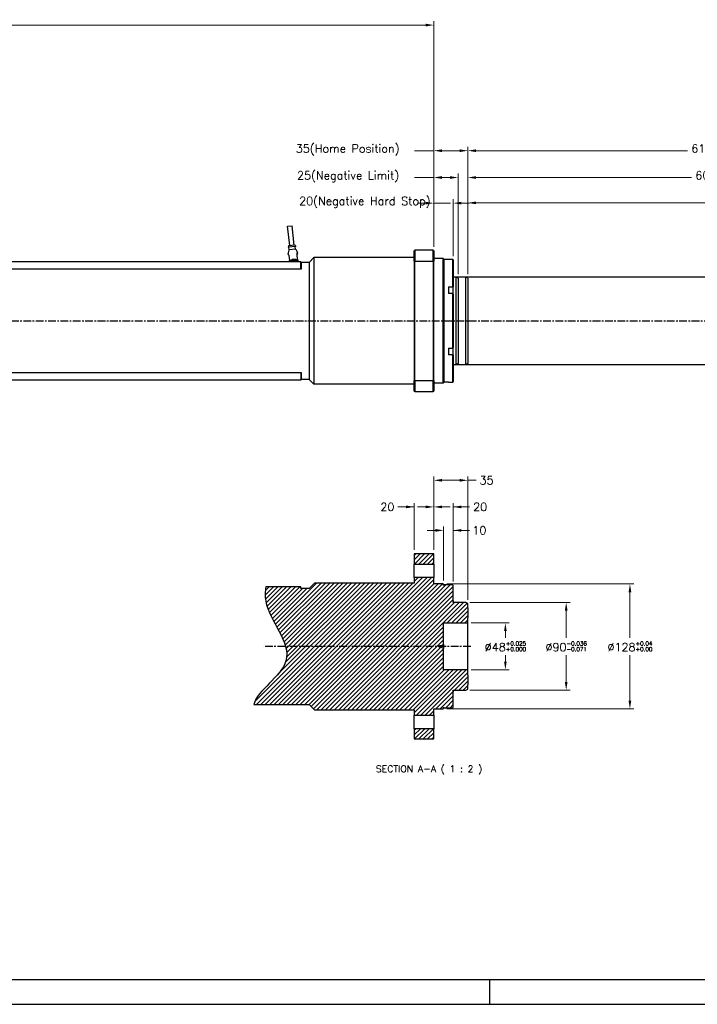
# Model space of a CAD drawing. Extents: x 0 to 2359, y -14 to 1663.
# Tile 5 of 40: x 695 to 1391, y 0 to 1010. Entities that reach past the tile are written whole.
import ezdxf

# ---------------------------------------------------------------- set-up
doc = ezdxf.new("R2010")
doc.units = 0
doc.header["$LTSCALE"] = 25.4
doc.linetypes.add('CENTER', pattern=[2, 1.25, -0.25, 0.25, -0.25])
doc.layers.get('0').update_dxf_attribs({"linetype": 'CONTINUOUS'})
doc.layers.get('Defpoints').update_dxf_attribs({"linetype": 'CONTINUOUS'})
doc.layers.add('ATA-CENTER', color=133, linetype='CENTER')
doc.layers.add('ATA-DIM', color=252, linetype='CONTINUOUS', lineweight=25)
doc.layers.add('ATA-TEXT', color=7, linetype='CONTINUOUS', lineweight=25)
doc.styles.get("Standard").update_dxf_attribs({"font": 'simplex.shx'})
doc.dimstyles.new('ata_A1', dxfattribs={"dimtxt": 4.2, "dimasz": 4.2, "dimexe": 2, "dimexo": 2, "dimgap": 2, "dimtad": 0, "dimtih": 1, "dimtoh": 1, "dimdec": 6, "dimdsep": 46, "dimtxsty": 'Standard', "dimcen": 0, "dimclrd": 252, "dimclre": 252, "dimclrt": 4, "dimadec": 6, "dimazin": 2, "dimtfac": 1, "dimtdec": 6, "dimtofl": 0, "dimtmove": 0, "dimatfit": 3, "dimfxl": 0, "dimtolj": 1, "dimtzin": 0, "dimlwd": 0, "dimlwe": 0, "dimarcsym": 0})

# ---------------------------------------------------------------- blocks, each defined once
blk = doc.blocks.new('*D15154')
at = {"layer": 'ATA-DIM', "color": 252, "lineweight": 0}
for p, q in [((1111.9, 822.1), (1103.5, 822.1)), ((1120.3, 777.3), (1120.3, 826.1)), ((1120.3, 822.1), (1137.5, 822.1)), ((1140.3, 767.6), (1140.3, 826.1)), ((1148.7, 822.1), (1157.1, 822.1))]:
    blk.add_line(p, q, dxfattribs=at)
at = {"layer": 'ATA-DIM', "color": 252}
for points in [[(1111.9, 820.7), (1111.9, 823.5), (1120.3, 822.1)], [(1148.7, 823.5), (1148.7, 820.7), (1140.3, 822.1)]]:
    blk.add_solid(points, dxfattribs=at)
at = {"layer": 'Defpoints', "color": 0}
for p in [(1140.3, 822.1), (1120.3, 773.3), (1140.3, 763.6)]:
    blk.add_point(p, dxfattribs=at)
at = {"layer": 'ATA-DIM', "color": 4, "insert": (982.1, 828.5), "char_height": 8.4, "attachment_point": 1}
blk.add_mtext('\\A1;20(Negative Hard Stop)', dxfattribs=at)
blk = doc.blocks.new('*D15153')
at = {"layer": 'ATA-DIM', "color": 252, "lineweight": 0}
for p, q in [((1120.3, 777.3), (1120.3, 852.4)), ((1145.3, 749.1), (1145.3, 852.4)), ((1120.3, 848.4), (1100.4, 848.4)), ((1128.7, 848.4), (1136.9, 848.4))]:
    blk.add_line(p, q, dxfattribs=at)
at = {"layer": 'ATA-DIM', "color": 252}
for points in [[(1128.7, 849.8), (1128.7, 847), (1120.3, 848.4)], [(1136.9, 847), (1136.9, 849.8), (1145.3, 848.4)]]:
    blk.add_solid(points, dxfattribs=at)
at = {"layer": 'Defpoints', "color": 0}
for p in [(1145.3, 848.4), (1120.3, 773.3), (1145.3, 745.1)]:
    blk.add_point(p, dxfattribs=at)
at = {"layer": 'ATA-DIM', "color": 4, "insert": (980, 854.8), "char_height": 8.4, "attachment_point": 1}
blk.add_mtext('\\A1;25(Negative Limit)', dxfattribs=at)
blk = doc.blocks.new('*D15152')
at = {"layer": 'ATA-DIM', "color": 252, "lineweight": 0}
for p, q in [((1120.3, 777.3), (1120.3, 879.9)), ((1155.3, 749.1), (1155.3, 879.9)), ((1120.3, 875.9), (1100.4, 875.9)), ((1128.7, 875.9), (1146.9, 875.9))]:
    blk.add_line(p, q, dxfattribs=at)
at = {"layer": 'ATA-DIM', "color": 252}
for points in [[(1128.7, 877.3), (1128.7, 874.5), (1120.3, 875.9)], [(1146.9, 874.5), (1146.9, 877.3), (1155.3, 875.9)]]:
    blk.add_solid(points, dxfattribs=at)
at = {"layer": 'Defpoints', "color": 0}
for p in [(1155.3, 875.9), (1120.3, 773.3), (1155.3, 745.1)]:
    blk.add_point(p, dxfattribs=at)
at = {"layer": 'ATA-DIM', "color": 4, "insert": (978.7, 882.3), "char_height": 8.4, "attachment_point": 1}
blk.add_mtext('\\A1;35(Home Position)', dxfattribs=at)
blk = doc.blocks.new('*D15146')
at = {"layer": 'ATA-DIM', "color": 252, "lineweight": 0}
for p, q in [((1111.9, 510.4), (1103.5, 510.4)), ((1120.3, 466.3), (1120.3, 514.4)), ((1140.3, 433.8), (1140.3, 514.4)), ((1140.3, 510.4), (1157.1, 510.4)), ((1148.7, 510.4), (1157.1, 510.4))]:
    blk.add_line(p, q, dxfattribs=at)
at = {"layer": 'ATA-DIM', "color": 252}
for points in [[(1111.9, 509), (1111.9, 511.8), (1120.3, 510.4)], [(1148.7, 511.8), (1148.7, 509), (1140.3, 510.4)]]:
    blk.add_solid(points, dxfattribs=at)
at = {"layer": 'Defpoints', "color": 0}
for p in [(1120.3, 510.4), (1120.3, 462.3), (1140.3, 429.8)]:
    blk.add_point(p, dxfattribs=at)
at = {"layer": 'ATA-DIM', "color": 4, "insert": (1167.9, 510.4), "char_height": 8.4, "attachment_point": 5}
blk.add_mtext('20', dxfattribs=at)
blk = doc.blocks.new('*D15145')
at = {"layer": 'ATA-DIM', "color": 252, "lineweight": 0}
for p, q in [((1121.9, 486.3), (1113.5, 486.3)), ((1130.3, 434.8), (1130.3, 490.3)), ((1140.3, 433.8), (1140.3, 490.3)), ((1140.3, 486.3), (1157.1, 486.3)), ((1148.7, 486.3), (1157.1, 486.3))]:
    blk.add_line(p, q, dxfattribs=at)
at = {"layer": 'ATA-DIM', "color": 252}
for points in [[(1121.9, 484.9), (1121.9, 487.7), (1130.3, 486.3)], [(1148.7, 487.7), (1148.7, 484.9), (1140.3, 486.3)]]:
    blk.add_solid(points, dxfattribs=at)
at = {"layer": 'Defpoints', "color": 0}
for p in [(1130.3, 486.3), (1130.3, 430.8), (1140.3, 429.8)]:
    blk.add_point(p, dxfattribs=at)
at = {"layer": 'ATA-DIM', "color": 4, "insert": (1167.1, 486.3), "char_height": 8.4, "attachment_point": 5}
blk.add_mtext('10', dxfattribs=at)
blk = doc.blocks.new('*D15143')
at = {"layer": 'ATA-DIM', "color": 252, "lineweight": 0}
for p, q in [((1120.3, 466.3), (1120.3, 541.7)), ((1146.9, 537.7), (1128.7, 537.7)), ((1155.3, 415.1), (1155.3, 541.7)), ((1155.3, 537.7), (1163.7, 537.7))]:
    blk.add_line(p, q, dxfattribs=at)
at = {"layer": 'ATA-DIM', "color": 252}
for points in [[(1128.7, 539.1), (1128.7, 536.3), (1120.3, 537.7)], [(1146.9, 536.3), (1146.9, 539.1), (1155.3, 537.7)]]:
    blk.add_solid(points, dxfattribs=at)
at = {"layer": 'Defpoints', "color": 0}
for p in [(1120.3, 537.7), (1120.3, 462.3), (1155.3, 411.1)]:
    blk.add_point(p, dxfattribs=at)
at = {"layer": 'ATA-DIM', "color": 4, "insert": (1174.5, 537.7), "char_height": 8.4, "attachment_point": 5}
blk.add_mtext('35', dxfattribs=at)
blk = doc.blocks.new('*D15140')
at = {"layer": 'ATA-DIM', "color": 252, "lineweight": 0}
for p, q in [((1158.8, 391.3), (1197.8, 391.3)), ((1193.8, 382.9), (1193.8, 376.2)), ((1193.8, 351.7), (1193.8, 358.4)), ((1158.8, 343.3), (1197.8, 343.3))]:
    blk.add_line(p, q, dxfattribs=at)
at = {"layer": 'ATA-DIM', "color": 252}
for points in [[(1195.2, 382.9), (1192.4, 382.9), (1193.8, 391.3)], [(1192.4, 351.7), (1195.2, 351.7), (1193.8, 343.3)]]:
    blk.add_solid(points, dxfattribs=at)
at = {"layer": 'Defpoints', "color": 0}
for p in [(1154.8, 391.3), (1154.8, 343.3), (1193.8, 343.3)]:
    blk.add_point(p, dxfattribs=at)
at = {"layer": 'ATA-DIM', "color": 4, "insert": (1193.8, 367.3), "char_height": 8.4, "attachment_point": 5}
blk.add_mtext('%%C48{\\H0.5x;\\S+0.025^ +0.000;}', dxfattribs=at)
blk = doc.blocks.new('*D15142')
at = {"layer": 'ATA-DIM', "color": 252, "lineweight": 0}
for p, q in [((1133.8, 431.3), (1325.6, 431.3)), ((1321.6, 422.9), (1321.6, 376.2)), ((1321.6, 311.7), (1321.6, 358.4)), ((1133.8, 303.3), (1325.6, 303.3))]:
    blk.add_line(p, q, dxfattribs=at)
at = {"layer": 'ATA-DIM', "color": 252}
for points in [[(1323, 422.9), (1320.2, 422.9), (1321.6, 431.3)], [(1320.2, 311.7), (1323, 311.7), (1321.6, 303.3)]]:
    blk.add_solid(points, dxfattribs=at)
at = {"layer": 'Defpoints', "color": 0}
for p in [(1129.8, 431.3), (1129.8, 303.3), (1321.6, 303.3)]:
    blk.add_point(p, dxfattribs=at)
at = {"layer": 'ATA-DIM', "color": 4, "insert": (1321.6, 367.3), "char_height": 8.4, "attachment_point": 5}
blk.add_mtext('%%C128{\\H0.5x;\\S+0.04^ +0.00;}', dxfattribs=at)
blk = doc.blocks.new('*D15141')
at = {"layer": 'ATA-DIM', "color": 252, "lineweight": 0}
for p, q in [((1157.3, 412.3), (1260.2, 412.3)), ((1256.2, 403.9), (1256.2, 376.2)), ((1256.2, 330.7), (1256.2, 358.4)), ((1157.3, 322.3), (1260.2, 322.3))]:
    blk.add_line(p, q, dxfattribs=at)
at = {"layer": 'ATA-DIM', "color": 252}
for points in [[(1257.6, 403.9), (1254.8, 403.9), (1256.2, 412.3)], [(1254.8, 330.7), (1257.6, 330.7), (1256.2, 322.3)]]:
    blk.add_solid(points, dxfattribs=at)
at = {"layer": 'Defpoints', "color": 0}
for p in [(1153.3, 412.3), (1153.3, 322.3), (1256.2, 322.3)]:
    blk.add_point(p, dxfattribs=at)
at = {"layer": 'ATA-DIM', "color": 4, "insert": (1256.2, 367.3), "char_height": 8.4, "attachment_point": 5}
blk.add_mtext('%%C90{\\H0.5x;\\S-0.036^ -0.071;}', dxfattribs=at)
blk = doc.blocks.new('*D15144')
at = {"layer": 'ATA-DIM', "color": 252, "lineweight": 0}
for p, q in [((1100.3, 510.4), (1083.5, 510.4)), ((1091.9, 510.4), (1083.5, 510.4)), ((1100.3, 466.3), (1100.3, 514.4)), ((1120.3, 466.3), (1120.3, 514.4)), ((1128.7, 510.4), (1137.1, 510.4))]:
    blk.add_line(p, q, dxfattribs=at)
at = {"layer": 'ATA-DIM', "color": 252}
for points in [[(1091.9, 509), (1091.9, 511.8), (1100.3, 510.4)], [(1128.7, 511.8), (1128.7, 509), (1120.3, 510.4)]]:
    blk.add_solid(points, dxfattribs=at)
at = {"layer": 'Defpoints', "color": 0}
for p in [(1120.3, 510.4), (1100.3, 462.3), (1120.3, 462.3)]:
    blk.add_point(p, dxfattribs=at)
at = {"layer": 'ATA-DIM', "color": 4, "insert": (1072.7, 510.4), "char_height": 8.4, "attachment_point": 5}
blk.add_mtext('20', dxfattribs=at)
blk = doc.blocks.new('*D15161')
at = {"layer": 'ATA-DIM', "color": 252, "lineweight": 0}
for p, q in [((1155.3, 749.1), (1155.3, 879.9)), ((1765.3, 749.1), (1765.3, 879.9)), ((1163.7, 875.9), (1380.6, 875.9)), ((1756.9, 875.9), (1564, 875.9))]:
    blk.add_line(p, q, dxfattribs=at)
at = {"layer": 'ATA-DIM', "color": 252}
for points in [[(1163.7, 877.3), (1163.7, 874.5), (1155.3, 875.9)], [(1756.9, 874.5), (1756.9, 877.3), (1765.3, 875.9)]]:
    blk.add_solid(points, dxfattribs=at)
at = {"layer": 'Defpoints', "color": 0}
for p in [(1765.3, 875.9), (1155.3, 745.1), (1765.3, 745.1)]:
    blk.add_point(p, dxfattribs=at)
at = {"layer": 'ATA-DIM', "color": 4, "insert": (1384.6, 882.3), "char_height": 8.4, "attachment_point": 1}
blk.add_mtext('\\A1;610 ( Positive Hard Stop )', dxfattribs=at)
blk = doc.blocks.new('*D15160')
at = {"layer": 'ATA-DIM', "color": 252, "lineweight": 0}
for p, q in [((1155.3, 749.1), (1155.3, 852.4)), ((1760.3, 749.1), (1760.3, 852.4)), ((1163.7, 848.4), (1384.7, 848.4)), ((1751.9, 848.4), (1534.9, 848.4))]:
    blk.add_line(p, q, dxfattribs=at)
at = {"layer": 'ATA-DIM', "color": 252}
for points in [[(1163.7, 849.8), (1163.7, 847), (1155.3, 848.4)], [(1751.9, 847), (1751.9, 849.8), (1760.3, 848.4)]]:
    blk.add_solid(points, dxfattribs=at)
at = {"layer": 'Defpoints', "color": 0}
for p in [(1760.3, 848.4), (1155.3, 745.1), (1760.3, 745.1)]:
    blk.add_point(p, dxfattribs=at)
at = {"layer": 'ATA-DIM', "color": 4, "insert": (1388.7, 854.8), "char_height": 8.4, "attachment_point": 1}
blk.add_mtext('\\A1;605 ( Positive Limit )', dxfattribs=at)
blk = doc.blocks.new('*D15159')
at = {"layer": 'ATA-DIM', "color": 252, "lineweight": 0}
for p, q in [((1155.3, 749.1), (1155.3, 826.4)), ((1163.7, 822.4), (1402, 822.4)), ((1746.9, 822.4), (1532.6, 822.4)), ((1755.3, 749.1), (1755.3, 826.4))]:
    blk.add_line(p, q, dxfattribs=at)
at = {"layer": 'ATA-DIM', "color": 252}
for points in [[(1163.7, 823.8), (1163.7, 821), (1155.3, 822.4)], [(1746.9, 821), (1746.9, 823.8), (1755.3, 822.4)]]:
    blk.add_solid(points, dxfattribs=at)
at = {"layer": 'Defpoints', "color": 0}
for p in [(1755.3, 822.4), (1155.3, 745.1), (1755.3, 745.1)]:
    blk.add_point(p, dxfattribs=at)
at = {"layer": 'ATA-DIM', "color": 4, "insert": (1406, 828.8), "char_height": 8.4, "attachment_point": 1}
blk.add_mtext('\\A1;600 ( Travel End )', dxfattribs=at)
blk = doc.blocks.new('*D15157')
at = {"layer": 'ATA-DIM', "color": 252, "lineweight": 0}
for p, q in [((124.3, 927.8), (124.3, 1008.8)), ((132.7, 1004.8), (581.4, 1004.8)), ((1111.9, 1004.8), (663.2, 1004.8)), ((1120.3, 777.3), (1120.3, 1008.8))]:
    blk.add_line(p, q, dxfattribs=at)
at = {"layer": 'ATA-DIM', "color": 252}
for points in [[(132.7, 1006.2), (132.7, 1003.4), (124.3, 1004.8)], [(1111.9, 1003.4), (1111.9, 1006.2), (1120.3, 1004.8)]]:
    blk.add_solid(points, dxfattribs=at)
at = {"layer": 'Defpoints', "color": 0}
for p in [(1120.3, 1004.8), (124.3, 923.8), (1120.3, 773.3)]:
    blk.add_point(p, dxfattribs=at)
at = {"layer": 'ATA-DIM', "color": 4, "insert": (622.3, 1004.8), "char_height": 8.4, "attachment_point": 5}
blk.add_mtext('\\A1;996(T+356)', dxfattribs=at)
blk = doc.blocks.new('ata-Border-A1-002')
blk.add_line((834, 9), (7, 9))
at = {"color": 253, "ltscale": 0.5}
for p, q in [((420.5, 9), (420.5, 0)), ((0, 0), (841, 0))]:
    blk.add_line(p, q, dxfattribs=at)

msp = doc.modelspace()

# ---------------------------------------------------------------- hatches: boundary and pattern name
h = msp.add_hatch()
h.set_pattern_fill('ANSI31', color=8)
h.set_pattern_definition([(45, (-13974.2038, -22732.0013), (-2.24506403, 2.24506403), [])])
h.paths.add_polyline_path([(1155.2953176, 396.7413504), (1155.2953176, 406.8473504), (1155.2953176, 411.1396499), (1153.2953176, 412.2943504), (1140.2953176, 412.2943504), (1140.2953176, 412.4943504), (1140.2953176, 413.2947294), (1140.2953176, 414.0443504), (1140.2953176, 429.7943504), (1139.7953176, 430.2943504), (1130.7953176, 430.2943504), (1130.2953176, 429.7943504), (1130.2953176, 430.7943504), (1129.7953176, 431.2943504), (1120.2953176, 431.2943504), (1120.2953176, 437.7943504), (1100.2953176, 437.7943504), (1100.2953176, 432.2943504), (997.7953176, 432.2943504), (992.2953176, 426.7943504), (983.815349, 426.7943504), (983.815349, 428.4192504), (948.1115056, 428.4192504), (947.9146037, 427.4492668), (947.741572, 426.4772305), (947.5928567, 425.503103), (947.4689042, 424.526846), (947.3701608, 423.548421), (947.297073, 422.5677898), (947.250087, 421.5849139), (947.2296491, 420.5997549), (947.2362058, 419.6122745), (947.2702033, 418.6224342), (947.3320881, 417.6301957), (947.4223064, 416.6355206), (947.5413046, 415.6383705), (947.689529, 414.6387071), (947.8674249, 413.636492), (948.0750084, 412.6317278), (948.3112152, 411.6245196), (948.5748137, 410.6149888), (948.8645724, 409.6032564), (949.1792597, 408.5894435), (949.517644, 407.5736714), (950.2605772, 405.536734), (950.6626629, 404.515811), (951.5219148, 402.4696622), (952.4463966, 400.418584), (953.4262556, 398.3635457), (954.4516392, 396.3055165), (955.5126947, 394.2454656), (956.5995694, 392.1843623), (961.0082068, 383.9488094), (962.0763874, 381.8969823), (963.1112712, 379.8499183), (964.1030054, 377.8085865), (965.0417374, 375.773956), (965.9176145, 373.7469963), (966.7207841, 371.7286764), (967.4413935, 369.7199657), (967.7676591, 368.7195166), (968.0695899, 367.7218333), (968.1883489, 367.2943504), (1125.694457, 367.2943504), (1126.2953176, 368.2943504), (1128.1302541, 368.2943504), (1130.2953176, 369.5443504), (1130.2953176, 391.2943504), (1154.7953176, 391.2943504), (1155.2953176, 391.7943504)])
h.paths.add_polyline_path([(1155.2953176, 327.7413504), (1155.2953176, 337.8473504), (1155.2953176, 342.7943504), (1154.7953176, 343.2943504), (1130.2953176, 343.2943504), (1130.2953176, 365.0443504), (1128.1302541, 366.2943504), (1126.2953176, 366.2943504), (1125.694457, 367.2943504), (968.1883489, 367.2943504), (968.3459543, 366.7270369), (968.5955207, 365.7352485), (968.8170575, 364.7465894), (969.0093332, 363.7611806), (969.1711162, 362.7791433), (969.3011748, 361.8005987), (969.3982776, 360.8256679), (969.4611928, 359.8544721), (969.4886889, 358.8871324), (969.4795344, 357.92377), (969.4324977, 356.9645061), (969.3463471, 356.0094618), (969.2198511, 355.0587581), (969.0517781, 354.1125164), (968.8408965, 353.1708578), (968.5859761, 352.2339033), (968.2865233, 351.3017204), (967.9440131, 350.3742335), (967.5602451, 349.4513433), (967.1370191, 348.5329508), (966.6761351, 347.6189565), (966.1793927, 346.7092613), (965.6485919, 345.803766), (965.0855323, 344.9023714), (964.4920139, 344.0049782), (963.8698364, 343.1114871), (963.2207995, 342.221799), (962.5467032, 341.3358146), (961.1305314, 339.5745601), (959.6357194, 337.8269297), (958.0766655, 336.0921297), (956.4677683, 334.3693662), (954.8234262, 332.6578453), (948.1795776, 325.9083121), (946.5739877, 324.2410972), (945.0193435, 322.580362), (943.5300434, 320.9253127), (942.1204861, 319.2751554), (941.4501104, 318.4516632), (940.8050698, 317.6290964), (940.1871641, 316.8073556), (939.5981931, 315.9863417), (939.0399566, 315.1659555), (938.5142544, 314.3460976), (938.0228862, 313.526669), (937.567652, 312.7075703), (937.1503516, 311.8887023), (936.7727846, 311.0699658), (936.436751, 310.2512617), (936.1440505, 309.4324905), (935.8964829, 308.6135532), (935.6958481, 307.7943504), (992.2953176, 307.7943504), (997.7953176, 302.2943504), (1100.2953176, 302.2943504), (1100.2953176, 296.7943504), (1120.2953176, 296.7943504), (1120.2953176, 303.2943504), (1129.7953176, 303.2943504), (1130.2953176, 303.7943504), (1130.2953176, 304.7943504), (1130.7953176, 304.2943504), (1139.7953176, 304.2943504), (1140.2953176, 304.7943504), (1140.2953176, 320.5443504), (1140.2953176, 321.2939714), (1140.2953176, 322.0943504), (1140.2953176, 322.2943504), (1153.2953176, 322.2943504), (1155.2953176, 323.4490509)])
h.paths.add_polyline_path([(1120.2953176, 272.2943504), (1120.2953176, 282.7943504), (1100.2953176, 282.7943504), (1100.2953176, 272.2943504)])
h.paths.add_polyline_path([(1120.2953176, 451.7943504), (1120.2953176, 462.2943504), (1100.2953176, 462.2943504), (1100.2953176, 451.7943504)])
h.paths.add_polyline_path([(1168.9522748, 374.2943504), (1218.6802748, 374.2943504), (1218.6802748, 360.2943504), (1168.9522748, 360.2943504)], flags=9)
h.paths.add_polyline_path([(1295.3899509, 374.2943504), (1347.7219509, 374.2943504), (1347.7219509, 360.2943504), (1295.3899509, 360.2943504)], flags=9)
h.paths.add_polyline_path([(1231.4481763, 374.2943504), (1280.9241763, 374.2943504), (1280.9241763, 360.2943504), (1231.4481763, 360.2943504)], flags=9)
h.paths.add_polyline_path([(1165.5953176, 544.0078343), (1183.4033176, 544.0078343), (1183.4033176, 531.4078343), (1165.5953176, 531.4078343)], flags=9)
h.paths.add_polyline_path([(1158.9953176, 516.7260528), (1176.8033176, 516.7260528), (1176.8033176, 504.1260528), (1158.9953176, 504.1260528)], flags=9)
h.paths.add_polyline_path([(1158.9953176, 492.5943524), (1175.2073176, 492.5943524), (1175.2073176, 479.9943524), (1158.9953176, 479.9943524)], flags=9)
h.paths.add_polyline_path([(1168.9522748, 374.2943504), (1218.6802748, 374.2943504), (1218.6802748, 360.2943504), (1168.9522748, 360.2943504)], flags=9)
h.paths.add_polyline_path([(1295.3899509, 374.2943504), (1347.7219509, 374.2943504), (1347.7219509, 360.2943504), (1295.3899509, 360.2943504)], flags=9)
h.paths.add_polyline_path([(1231.4481763, 374.2943504), (1280.9241763, 374.2943504), (1280.9241763, 360.2943504), (1231.4481763, 360.2943504)], flags=9)

# ---------------------------------------------------------------- linework, layer by layer
for p, q in [((970.3638883, 798.3893897), (974.838449, 798.8672042)), ((972.487508, 778.5024533), (970.3638883, 798.3893897)), ((976.9620687, 778.9802678), (974.838449, 798.8672042)), ((971.3937265, 778.3856543), (971.0558246, 776.8410435)), ((978.0558502, 779.0970669), (971.3937265, 778.3856543)), ((978.0558502, 779.0970669), (978.7122951, 777.6586371)), ((970.8842167, 769.9719961), (970.8489236, 770.302503)), ((971.471989, 773.9311361), (970.8982937, 771.2484037)), ((978.7122951, 777.6586371), (971.0558246, 776.8410435)), ((971.5478409, 768.4663345), (972.0915292, 763.3748891)), ((971.8290686, 774.3088323), (971.552998, 776.894134)), ((978.7164024, 774.8431568), (971.6463309, 774.0881816)), ((978.4911923, 775.0202449), (978.2151217, 777.6055466)), ((978.919975, 774.7264668), (980.0472238, 772.2253691)), ((980.5434771, 764.2774274), (979.9997889, 769.3688729)), ((980.3305115, 770.9807155), (980.2952184, 771.3112223)), ((1100.2953176, 773.3015976), (1100.7953176, 773.8015976)), ((1100.2953176, 762.5082149), (1100.2953176, 773.3015976)), ((1119.7953176, 773.8015976), (1100.7953176, 773.8015976)), ((1100.7953176, 773.8015976), (1100.7953176, 762.6917434)), ((1119.7953176, 762.6917434), (1119.7953176, 773.8015976)), ((1120.2953176, 773.3015976), (1119.7953176, 773.8015976)), ((1120.2953176, 773.3015976), (1120.2953176, 762.5082149)), ((313.7953176, 762.3015976), (983.7953176, 762.3015976)), ((972.7953176, 763.3015976), (972.7953176, 762.9015976)), ((972.8953176, 762.9015976), (972.7953176, 762.9015976)), ((972.7953176, 762.9015976), (972.7953176, 762.3015976)), ((973.4953176, 763.4015976), (972.8953176, 763.4015976)), ((972.8953176, 762.9015976), (972.9953176, 762.9015976)), ((972.9853176, 762.5398916), (972.9953176, 762.5398916)), ((972.9853176, 762.4864879), (972.9853176, 762.5398916)), ((972.9853176, 762.4864879), (972.9953176, 762.4864879)), ((972.9853176, 762.4213539), (972.9853176, 762.4864879)), ((972.9853176, 762.4213539), (972.9953176, 762.4213539)), ((972.9853176, 762.4015976), (972.9853176, 762.4213539)), ((972.9853176, 762.4015976), (972.9853176, 762.3015976)), ((972.9953176, 762.4015976), (972.9853176, 762.4015976)), ((972.9953176, 762.3015976), (972.9953176, 762.9015976)), ((973.0053176, 762.3015976), (973.0053176, 762.8915976)), ((980.0953176, 763.4015976), (973.4953176, 763.4015976)), ((973.5053176, 763.3915976), (980.0853176, 763.3915976)), ((980.6953176, 763.4015976), (980.0953176, 763.4015976)), ((980.5853176, 762.8915976), (980.5853176, 762.3015976)), ((980.5953176, 762.9015976), (980.5953176, 762.3015976)), ((980.6953176, 762.9015976), (980.5953176, 762.9015976)), ((980.6953176, 762.9015976), (980.7953176, 762.9015976)), ((980.7953176, 762.9015976), (980.7953176, 763.3015976)), ((980.7953176, 762.3015976), (980.7953176, 762.9015976)), ((981.2573081, 762.3015976), (981.206887, 762.7737729)), ((983.7953176, 754.3015976), (983.7953176, 762.3015976)), ((983.7953176, 760.8015976), (984.2953176, 761.3015976)), ((984.2953176, 761.3015976), (984.2953176, 754.3015976)), ((992.2953176, 761.3015976), (984.2953176, 761.3015976)), ((992.2953176, 761.3015976), (997.2953176, 766.3015976)), ((992.2953176, 761.3015976), (992.2953176, 641.3015976)), ((997.2953176, 766.3015976), (997.2953176, 636.3015976)), ((1100.2953176, 766.3015976), (997.2953176, 766.3015976)), ((1100.2953176, 762.5082149), (1100.2953176, 640.0949803)), ((1100.7953176, 639.9114518), (1100.7953176, 762.6917434)), ((1100.7953176, 762.6917434), (1119.7953176, 762.6917434)), ((1119.7953176, 762.6917434), (1119.7953176, 639.9114518)), ((1129.7953176, 765.3015976), (1120.2953176, 765.3015976)), ((1120.2953176, 640.0949803), (1120.2953176, 762.5082149)), ((1129.7953176, 637.3015976), (1129.7953176, 765.3015976)), ((1130.2953176, 764.8015976), (1129.7953176, 765.3015976)), ((1130.2953176, 764.8015976), (1130.2953176, 637.8015976)), ((1130.2953176, 763.8015976), (1130.7953176, 764.3015976)), ((1130.7953176, 764.3015976), (1130.7953176, 638.3015976)), ((1135.2953176, 764.3015976), (1130.7953176, 764.3015976)), ((1135.2953176, 764.3015976), (1135.2953176, 764.1744852)), ((1139.7953176, 764.1744852), (1135.2953176, 764.1744852)), ((1139.7953176, 736.202143), (1139.7953176, 764.1744852)), ((1140.2953176, 763.6393871), (1140.2953176, 736.3676066)), ((983.7953176, 754.3015976), (313.7953176, 754.3015976)), ((984.2953176, 754.3015976), (983.7953176, 754.3015976)), ((1153.2953176, 746.3015976), (1140.2953176, 746.3015976)), ((1153.2953176, 656.3015976), (1153.2953176, 746.3015976)), ((1155.2953176, 745.146897), (1153.2953176, 746.3015976)), ((1155.2953176, 745.146897), (1155.2953176, 657.4562981)), ((1135.2953176, 736.202143), (1139.7953176, 736.202143)), ((1135.2953176, 736.202143), (1135.2953176, 729.2739398)), ((1139.7953176, 729.2739398), (1135.2953176, 729.2739398)), ((1139.7953176, 736.202143), (1139.7953176, 734.0156992)), ((1139.7953176, 734.0156992), (1139.7953176, 729.2739398)), ((1139.7953176, 673.3292554), (1139.7953176, 729.2739398)), ((1140.2953176, 734.4487119), (1140.2953176, 736.3676066)), ((1140.2953176, 728.573378), (1140.2953176, 734.4487119)), ((1140.2953176, 728.573378), (1140.2953176, 674.0298171)), ((1135.2953176, 673.3292554), (1139.7953176, 673.3292554)), ((1135.2953176, 673.3292554), (1135.2953176, 666.4010521)), ((1139.7953176, 673.3292554), (1139.7953176, 668.587496)), ((1139.7953176, 668.587496), (1139.7953176, 666.4010521)), ((1140.2953176, 668.1544832), (1140.2953176, 674.0298171)), ((1140.2953176, 666.2355885), (1140.2953176, 668.1544832)), ((1139.7953176, 666.4010521), (1135.2953176, 666.4010521)), ((1139.7953176, 638.4287099), (1139.7953176, 666.4010521)), ((1140.2953176, 666.2355885), (1140.2953176, 638.9638081)), ((1155.2953176, 657.4562981), (1153.2953176, 656.3015976)), ((313.7953176, 648.3015976), (983.7953176, 648.3015976)), ((983.7953176, 648.3015976), (983.7953176, 640.3015976)), ((983.7953176, 648.3015976), (984.2953176, 648.3015976)), ((984.2953176, 648.3015976), (984.2953176, 641.3015976)), ((1153.2953176, 656.3015976), (1140.2953176, 656.3015976)), ((983.7953176, 640.3015976), (313.7953176, 640.3015976)), ((983.7953176, 641.8015976), (984.2953176, 641.3015976)), ((992.2953176, 641.3015976), (984.2953176, 641.3015976)), ((992.2953176, 641.3015976), (997.2953176, 636.3015976)), ((1100.2953176, 629.3015976), (1100.2953176, 640.0949803)), ((1119.7953176, 639.9114518), (1100.7953176, 639.9114518)), ((1100.7953176, 639.9114518), (1100.7953176, 628.8015976)), ((1119.7953176, 628.8015976), (1119.7953176, 639.9114518)), ((1120.2953176, 640.0949803), (1120.2953176, 629.3015976)), ((1129.7953176, 637.3015976), (1120.2953176, 637.3015976)), ((1130.2953176, 637.8015976), (1129.7953176, 637.3015976)), ((1130.2953176, 638.8015976), (1130.7953176, 638.3015976)), ((1135.2953176, 638.3015976), (1130.7953176, 638.3015976)), ((1135.2953176, 638.4287099), (1139.7953176, 638.4287099)), ((1135.2953176, 638.4287099), (1135.2953176, 638.3015976)), ((1100.2953176, 636.3015976), (997.2953176, 636.3015976)), ((1100.2953176, 629.3015976), (1100.7953176, 628.8015976)), ((1100.7953176, 628.8015976), (1119.7953176, 628.8015976)), ((1119.7953176, 628.8015976), (1120.2953176, 629.3015976)), ((1100.2953176, 462.2943504), (1100.2953176, 451.7943504)), ((1120.2953176, 462.2943504), (1100.2953176, 462.2943504)), ((1120.2953176, 451.7943504), (1120.2953176, 462.2943504)), ((1100.2953176, 437.7943504), (1100.2953176, 451.7943504)), ((1100.2953176, 451.7943504), (1120.2953176, 451.7943504)), ((1120.2953176, 451.7943504), (1120.2953176, 437.7943504)), ((1100.2953176, 437.7943504), (1100.2953176, 432.2943504)), ((1120.2953176, 437.7943504), (1100.2953176, 437.7943504)), ((1120.2953176, 431.2943504), (1120.2953176, 437.7943504)), ((983.815349, 428.4192504), (948.1115056, 428.4192504)), ((983.815349, 426.7943504), (983.815349, 428.4192504)), ((992.2953176, 426.7943504), (983.815349, 426.7943504)), ((997.7953176, 432.2943504), (992.2953176, 426.7943504)), ((1100.2953176, 432.2943504), (997.7953176, 432.2943504)), ((1129.7953176, 431.2943504), (1120.2953176, 431.2943504)), ((1130.2953176, 430.7943504), (1129.7953176, 431.2943504)), ((1130.2953176, 429.7943504), (1130.2953176, 430.7943504)), ((1130.7953176, 430.2943504), (1130.2953176, 429.7943504)), ((1139.7953176, 430.2943504), (1130.7953176, 430.2943504)), ((1140.2953176, 429.7943504), (1139.7953176, 430.2943504)), ((1140.2953176, 414.0443504), (1140.2953176, 429.7943504)), ((1140.2953176, 414.0443504), (1140.2953176, 413.2947294)), ((1140.2953176, 412.4943504), (1140.2953176, 413.2947294)), ((1140.2953176, 412.2943504), (1140.2953176, 412.4943504)), ((1153.2953176, 412.2943504), (1140.2953176, 412.2943504)), ((1155.2953176, 411.1396499), (1153.2953176, 412.2943504)), ((1155.2953176, 406.8473504), (1155.2953176, 411.1396499)), ((1155.2953176, 406.8473504), (1155.2953176, 396.7413504)), ((1155.2953176, 391.7943504), (1155.2953176, 396.7413504)), ((1130.2953176, 391.2943504), (1154.7953176, 391.2943504)), ((1130.2953176, 369.5443504), (1130.2953176, 391.2943504)), ((1154.7953176, 391.2943504), (1155.2953176, 391.7943504)), ((1154.7953176, 391.2943504), (1154.7953176, 343.2943504)), ((1155.2953176, 342.7943504), (1155.2953176, 391.7943504)), ((1125.694457, 367.2943504), (1126.2953176, 368.2943504)), ((1126.2953176, 366.2943504), (1125.694457, 367.2943504)), ((1126.2953176, 366.2943504), (1126.2953176, 368.2943504)), ((1126.2953176, 368.2943504), (1128.1302541, 368.2943504)), ((1128.1302541, 366.2943504), (1126.2953176, 366.2943504)), ((1128.1302541, 368.2943504), (1130.2953176, 369.5443504)), ((1128.1302541, 366.2943504), (1128.1302541, 368.2943504)), ((1130.2953176, 365.0443504), (1128.1302541, 366.2943504)), ((1130.2953176, 369.5443504), (1130.2953176, 365.0443504)), ((1130.2953176, 343.2943504), (1130.2953176, 365.0443504)), ((1154.7953176, 343.2943504), (1130.2953176, 343.2943504)), ((1155.2953176, 342.7943504), (1154.7953176, 343.2943504)), ((1155.2953176, 337.8473504), (1155.2953176, 342.7943504)), ((1155.2953176, 337.8473504), (1155.2953176, 327.7413504)), ((1153.2953176, 322.2943504), (1155.2953176, 323.4490509)), ((1155.2953176, 323.4490509), (1155.2953176, 327.7413504)), ((1140.2953176, 322.0943504), (1140.2953176, 322.2943504)), ((1140.2953176, 322.2943504), (1153.2953176, 322.2943504)), ((1140.2953176, 321.2939714), (1140.2953176, 322.0943504)), ((1140.2953176, 321.2939714), (1140.2953176, 320.5443504)), ((1140.2953176, 304.7943504), (1140.2953176, 320.5443504)), ((935.6958481, 307.7943504), (992.2953176, 307.7943504)), ((992.2953176, 307.7943504), (997.7953176, 302.2943504)), ((1120.2953176, 303.2943504), (1129.7953176, 303.2943504)), ((1120.2953176, 296.7943504), (1120.2953176, 303.2943504)), ((1129.7953176, 303.2943504), (1130.2953176, 303.7943504)), ((1130.2953176, 304.7943504), (1130.7953176, 304.2943504)), ((1130.2953176, 303.7943504), (1130.2953176, 304.7943504)), ((1130.7953176, 304.2943504), (1139.7953176, 304.2943504)), ((1139.7953176, 304.2943504), (1140.2953176, 304.7943504)), ((997.7953176, 302.2943504), (1100.2953176, 302.2943504)), ((1100.2953176, 302.2943504), (1100.2953176, 296.7943504)), ((1100.2953176, 296.7943504), (1120.2953176, 296.7943504)), ((1100.2953176, 282.7943504), (1100.2953176, 296.7943504)), ((1120.2953176, 296.7943504), (1120.2953176, 282.7943504)), ((1100.2953176, 282.7943504), (1100.2953176, 272.2943504)), ((1120.2953176, 282.7943504), (1100.2953176, 282.7943504)), ((1120.2953176, 272.2943504), (1120.2953176, 282.7943504)), ((1100.2953176, 272.2943504), (1120.2953176, 272.2943504))]:
    msp.add_line(p, q)
at = {"color": 251}
for p, q in [((1143.2953176, 656.3015976), (1143.2953176, 746.3015976)), ((1145.2953176, 745.146897), (1143.2953176, 746.3015976)), ((1145.2953176, 745.146897), (1145.2953176, 657.4562981)), ((1145.2953176, 657.4562981), (1143.2953176, 656.3015976))]:
    msp.add_line(p, q, dxfattribs=at)
for centre, radius, start, end in [((973.8319641, 770.6210459), 3, 167.9292559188, 186.0952124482), ((971.667567, 773.8893123), 0.2, 96.0952124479, 167.9292559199), ((971.6301992, 774.2875961), 0.2, 276.0952124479, 6.0952124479), ((978.6900616, 775.0414811), 0.2, 186.0952124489, 276.0952124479), ((978.7376386, 774.6442875), 0.2, 24.2611689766, 96.0952124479), ((977.312178, 770.9926794), 3, 6.0952124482, 24.2611689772), ((976.7953176, 759.3515976), 5, 143.1301023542, 143.842991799), ((972.8953176, 763.3015976), 0.1, 90, 180), ((973.4953176, 762.9015976), 0.5, 90, 180), ((973.5053176, 762.8915976), 0.5, 90, 180), ((976.7953176, 759.3515976), 5, 54.0959314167, 125.9040685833), ((976.7953176, 759.3515976), 4.7, 59.5082382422, 120.4917617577), ((976.7953176, 759.3515976), 4.1, 81.0427839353, 98.9572160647), ((980.0853176, 762.8915976), 0.5, 0, 90), ((980.0953176, 762.9015976), 0.5, 0, 90), ((980.6953176, 763.3015976), 0.1, 0, 90), ((976.7953176, 759.3515976), 5, 36.157008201, 36.8698976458)]:
    msp.add_arc(centre, radius, start, end)
for points in [[(970.8833703, 769.9719065), (970.8833547, 769.9718603), (970.8833508, 769.971801), (970.8833585, 769.9717288)], [(971.1647242, 769.5499738), (971.212119, 769.4767303), (971.2639606, 769.3891614), (971.3141623, 769.2850533)], [(971.3568971, 769.1897109), (971.3328419, 769.2452046), (971.308396, 769.2971001), (971.284236, 769.34489)], [(971.3568971, 769.1897109), (971.3327314, 769.2454595), (971.3084365, 769.2970112), (971.2843738, 769.3446241)], [(971.5317232, 768.5866734), (971.538119, 768.5468251), (971.5435354, 768.5066537), (971.5478409, 768.4663345)], [(980.0208877, 770.0478195), (979.9933811, 769.8797652), (979.979601, 769.6861266), (979.9901322, 769.4899017)], [(980.1703826, 770.5818231), (980.22078, 770.7051809), (980.2667921, 770.7837984), (980.2897119, 770.8257492)], [(980.3313577, 770.9808066), (980.3313827, 770.9807647), (980.3313991, 770.9807076), (980.3314067, 770.9806354)], [(980.559383, 764.1580529), (980.5530913, 764.197574), (980.5477492, 764.237421), (980.5434771, 764.2774274)], [(980.9406771, 763.1729573), (980.8779524, 763.2677558), (980.8056827, 763.3882917), (980.7397069, 763.5391262)], [(981.2065047, 762.7737321), (981.2065232, 762.77378), (981.2065222, 762.7738513), (981.2065017, 762.7739458)], [(1100.2953176, 762.5082149), (1100.4619681, 762.5694768), (1100.6286356, 762.630653), (1100.7953176, 762.6917434)], [(1119.7953176, 762.6917434), (1119.9619996, 762.630653), (1120.1286671, 762.5694768), (1120.2953176, 762.5082149)], [(1139.7953176, 764.1744852), (1139.9622414, 763.9966042), (1140.1289125, 763.8182375), (1140.2953176, 763.6393871)], [(1139.7953176, 736.202143), (1139.9622414, 736.2577627), (1140.1289125, 736.3129208), (1140.2953176, 736.3676066)], [(1140.2953176, 728.573378), (1140.1289125, 728.8069142), (1139.9622414, 729.040439), (1139.7953176, 729.2739398)], [(1139.7953176, 673.3292554), (1139.9622414, 673.5627561), (1140.1289125, 673.7962809), (1140.2953176, 674.0298171)], [(1140.2953176, 666.2355885), (1140.1289125, 666.2902743), (1139.9622414, 666.3454324), (1139.7953176, 666.4010521)], [(1100.2953176, 640.0949803), (1100.4619681, 640.0337183), (1100.6286356, 639.9725421), (1100.7953176, 639.9114518)], [(1120.2953176, 640.0949803), (1120.1286671, 640.0337183), (1119.9619996, 639.9725421), (1119.7953176, 639.9114518)], [(1139.7953176, 638.4287099), (1139.9622414, 638.6065909), (1140.1289125, 638.7849577), (1140.2953176, 638.9638081)]]:
    msp.add_open_spline(points, degree=3)
for points, knots in [([(970.9568192, 769.8291395), (970.9466828, 769.8408659), (970.9380164, 769.851216), (970.9259904, 769.8668477), (970.9222337, 769.871705), (970.9130469, 769.8858242), (970.9088027, 769.8924085), (970.8996474, 769.9110305), (970.8955288, 769.9205464), (970.8880696, 769.9435127), (970.8848935, 769.9574942), (970.8833585, 769.9717288)], [0, 0, 0, 0, 0.022971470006, 0.022971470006, 0.034367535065, 0.034367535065, 0.040556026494, 0.040556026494, 0.044492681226, 0.044492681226, 0.048992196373, 0.048992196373, 0.048992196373, 0.048992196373]), ([(970.9568192, 769.8291395), (970.9554936, 769.8306731), (970.9225036, 769.8690295), (970.927082, 769.8704907), (970.9601613, 769.8316892)], [0.42248596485, 0.42248596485, 0.42248596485, 0.42248596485, 0.42857142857, 0.58042167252, 0.58042167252, 0.58042167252, 0.58042167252]), ([(971.1647242, 769.5499738), (971.0942333, 769.6589096), (971.0337456, 769.7396196), (970.9805393, 769.8072908), (970.968739, 769.8216277), (970.9601613, 769.8316892)], [0, 0, 0, 0, 0.070625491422, 0.070625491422, 0.096970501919, 0.096970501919, 0.096970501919, 0.096970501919]), ([(971.5317232, 768.5866734), (971.513603, 768.6995701), (971.4874079, 768.8104736), (971.4249849, 769.0206111), (971.3875716, 769.1214094), (971.3374975, 769.2355786), (971.3258502, 769.260815), (971.3141623, 769.2850533)], [0, 0, 0, 0, 0.034494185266, 0.034494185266, 0.070853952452, 0.070853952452, 0.081689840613, 0.081689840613, 0.081689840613, 0.081689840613]), ([(979.9893409, 769.773676), (979.9830112, 769.6590138), (979.9846422, 769.5360537), (979.9966719, 769.3994151), (979.9981592, 769.3841346), (979.9997889, 769.3688729)], [0, 0, 0, 0, 0.036577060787, 0.036577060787, 0.041181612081, 0.041181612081, 0.041181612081, 0.041181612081]), ([(980.0208977, 770.0478765), (980.0097022, 769.9794858), (980.0007327, 769.9064686), (979.9862853, 769.7226536), (979.9838801, 769.606396), (979.9901322, 769.4899017)], [0.021823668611, 0.021823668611, 0.021823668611, 0.021823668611, 0.046355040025, 0.046355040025, 0.081549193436, 0.081549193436, 0.081549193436, 0.081549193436]), ([(979.9893409, 769.773676), (979.9923544, 769.8282649), (980.0026131, 769.9424605), (980.0214608, 770.0541663), (980.0328125, 770.1119055), (980.0336779, 770.116258)], [0.075641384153, 0.075641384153, 0.075641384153, 0.075641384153, 0.107142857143, 0.142857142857, 0.145784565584, 0.145784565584, 0.145784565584, 0.145784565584]), ([(980.1703826, 770.5818231), (980.1506752, 770.5335854), (980.1298554, 770.4774152), (980.0826358, 770.3288433), (980.0560776, 770.2289181), (980.0336779, 770.116258)], [0, 0, 0, 0, 0.032685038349, 0.032685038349, 0.075239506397, 0.075239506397, 0.075239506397, 0.075239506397]), ([(980.236816, 770.7273829), (980.2253263, 770.7023488), (980.2125316, 770.6735084), (980.1821662, 770.6021276), (980.1639601, 770.5579373), (980.145444, 770.5089769)], [0.044628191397, 0.044628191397, 0.044628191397, 0.044628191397, 0.068505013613, 0.068505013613, 0.09699652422, 0.09699652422, 0.09699652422, 0.09699652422]), ([(980.2363827, 770.7265288), (980.2202994, 770.6914482), (980.1914386, 770.6255148), (980.1577922, 770.541628), (980.145444, 770.5089769)], [0.65581319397, 0.65581319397, 0.65581319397, 0.65581319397, 0.714285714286, 0.747278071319, 0.747278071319, 0.747278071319, 0.747278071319]), ([(980.3314067, 770.9806354), (980.3323479, 770.9717347), (980.3326594, 770.9628475), (980.3322168, 770.9465522), (980.3315531, 770.9390173), (980.3291488, 770.9214808), (980.3270175, 770.9122514), (980.3235562, 770.8996166), (980.3221093, 770.8951838), (980.3189499, 770.8860641), (980.3173932, 770.8821488), (980.3128151, 770.8710201), (980.3103155, 770.8657355), (980.3024509, 770.8494752), (980.2965181, 770.8382069), (980.2897119, 770.8257492)], [0, 0, 0, 0, 0.002812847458, 0.002812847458, 0.005364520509, 0.005364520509, 0.009288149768, 0.009288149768, 0.012472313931, 0.012472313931, 0.017212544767, 0.017212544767, 0.027993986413, 0.027993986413, 0.04903223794, 0.04903223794, 0.04903223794, 0.04903223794]), ([(971.9723765, 762.3015976), (971.9753529, 762.3105593), (971.9783273, 762.3196939), (972.0082158, 762.4134309), (972.035014, 762.5139475), (972.0575839, 762.6274028)], [0.028080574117, 0.028080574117, 0.028080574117, 0.028080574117, 0.032805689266, 0.032805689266, 0.075664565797, 0.075664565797, 0.075664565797, 0.075664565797]), ([(972.1018178, 762.9735943), (972.0988483, 762.9179647), (972.0941001, 762.8634359), (972.0877283, 762.8105262), (972.0806426, 762.7516881), (972.0716427, 762.6948052), (972.0614188, 762.6411854), (972.060524, 762.6364928), (972.0596226, 762.6318249), (972.0587148, 762.6271815)], [0.075027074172, 0.075027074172, 0.075027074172, 0.075027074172, 0.107142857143, 0.107142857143, 0.107142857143, 0.142857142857, 0.142857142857, 0.142857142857, 0.145982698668, 0.145982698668, 0.145982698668, 0.145982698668]), ([(972.0745521, 762.7204281), (972.0845667, 762.7861336), (972.0925028, 762.8558296), (972.1052171, 763.0315027), (972.1071252, 763.1422921), (972.1012015, 763.253354)], [0.020990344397, 0.020990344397, 0.020990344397, 0.020990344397, 0.044178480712, 0.044178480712, 0.077732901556, 0.077732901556, 0.077732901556, 0.077732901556]), ([(972.1021535, 762.973552), (972.1083327, 763.0883264), (972.1065308, 763.211334), (972.0944117, 763.3467463), (972.0930309, 763.3608255), (972.0915292, 763.3748891)], [0, 0, 0, 0, 0.036569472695, 0.036569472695, 0.040812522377, 0.040812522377, 0.040812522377, 0.040812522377]), ([(980.5434771, 764.2774274), (980.5710011, 764.0196751), (980.6689841, 763.6857158), (980.7852004, 763.4406503), (980.8140413, 763.3851976)], [0, 0, 0, 0, 0.14285714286, 0.18990323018, 0.18990323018, 0.18990323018, 0.18990323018]), ([(980.5434771, 764.2774274), (980.5547917, 764.1714704), (980.5741929, 764.0654045), (980.6241783, 763.8594695), (980.6558814, 763.7580049), (980.7290138, 763.5605519), (980.7719962, 763.4660358), (980.8140668, 763.3851494)], [0, 0, 0, 0, 0.03196783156, 0.03196783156, 0.06597153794, 0.06597153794, 0.10501495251, 0.10501495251, 0.10501495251, 0.10501495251]), ([(980.559383, 764.1580529), (980.5773778, 764.045019), (980.60338, 763.9339393), (980.6650328, 763.7253568), (980.7016803, 763.6260629), (980.7397069, 763.5391262)], [0, 0, 0, 0, 0.034526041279, 0.034526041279, 0.070302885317, 0.070302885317, 0.070302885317, 0.070302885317]), ([(980.9406771, 763.1729573), (981.0123467, 763.06464), (981.0712505, 762.986576), (981.1178393, 762.927953), (981.1269477, 762.91695), (981.1335184, 762.9092705)], [0, 0, 0, 0, 0.072611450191, 0.072611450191, 0.095568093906, 0.095568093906, 0.095568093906, 0.095568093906]), ([(981.1173652, 762.9358833), (981.1255828, 762.9261825), (981.1662099, 762.8784242), (981.1628707, 762.874965), (981.1335184, 762.9092705)], [0.39799953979, 0.39799953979, 0.39799953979, 0.39799953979, 0.42857142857, 0.57544528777, 0.57544528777, 0.57544528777, 0.57544528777]), ([(981.1173652, 762.9358833), (981.1318088, 762.9188328), (981.1444215, 762.9040247), (981.1602648, 762.8837103), (981.1648078, 762.8778043), (981.1741934, 762.8638082), (981.1779587, 762.8582397), (981.1852587, 762.8444223), (981.1870925, 762.8407716), (981.1917168, 762.830641), (981.1946521, 762.8234673), (981.2013459, 762.8031969), (981.2047185, 762.7887669), (981.2063065, 762.7739908)], [0, 0, 0, 0, 0.029962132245, 0.029962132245, 0.044782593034, 0.044782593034, 0.052433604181, 0.052433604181, 0.054683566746, 0.054683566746, 0.05779365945, 0.05779365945, 0.062521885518, 0.062521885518, 0.062521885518, 0.062521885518]), ([(948.1115056, 428.4192504), (947.0790097, 423.6252194), (946.1976664, 398.744099), (993.3419315, 352.5813867), (938.7644149, 322.0340765), (935.6958481, 307.7943504)], [27.8880420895, 27.8880420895, 27.8880420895, 27.8880420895, 35.7755741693, 68.202521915, 95.9084680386, 95.9084680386, 95.9084680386, 95.9084680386])]:
    msp.add_open_spline(points, degree=3, knots=knots)
at = {"layer": 'ATA-CENTER', "ltscale": 0.25}
for p, q in [((102.22806, 701.3015976), (1762.7083833, 701.3015976)), ((1158.2953176, 367.2943504), (945.5283618, 367.2943504))]:
    msp.add_line(p, q, dxfattribs=at)
at = {"layer": 'ATA-DIM'}
for p, q in [((1763.2953176, 746.3015976), (1140.2953176, 746.3015976)), ((1763.2953176, 656.3015976), (1140.2953176, 656.3015976))]:
    msp.add_line(p, q, dxfattribs=at)

# ---------------------------------------------------------------- block references
at = {"xscale": 2.8, "yscale": 2.8, "zscale": 2.8}
msp.add_blockref('ata-Border-A1-002', (0, 0), dxfattribs=at)

# ---------------------------------------------------------------- texts
at = {"layer": 'ATA-TEXT', "color": 7, "insert": (1060.8290809, 235.7979066), "char_height": 6.999999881, "attachment_point": 7}
msp.add_mtext('SECTION A-A ( 1 : 2 )', dxfattribs=at)

# ---------------------------------------------------------------- dimensions: what is measured, and where the dimension line sits
at = {"layer": 'ATA-DIM'}
dim = msp.add_linear_dim(base=(1120.2953175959, 1004.8299102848), p1=(124.2953175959, 923.8015975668), p2=(1120.2953175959, 773.3015975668), text='<>(T+356)', dimstyle='ata_A1', override={"dimscale": 2, "dimtxt": 4.2, "dimtxsty": 'Standard', "dimtfac": 0.571429, "dimtdec": 2, "dimtfill": 0}, dxfattribs=at)
dim.commit()
dim.dimension.update_dxf_attribs({"geometry": '*D15157', "text_midpoint": (622.2953175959, 1004.8299102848)})
for base, p1, p2, angle, text, override, picture, middle in [((1155.2953176, 875.9037686), (1120.2953176, 773.3015976), (1155.2953176, 745.146897), 180, '<>(Home Position)', {"dimscale": 2, "dimtxt": 4.2, "dimtxsty": 'Standard', "dimtfac": 0.571429, "dimtdec": 2}, '*D15152', (1037.5453176, 875.9037686)), ((1765.2953175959, 875.9037685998), (1155.2953175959, 745.1468970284), (1765.2953175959, 745.1468970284), 180, '<> ( Positive Hard Stop )', {"dimscale": 2, "dimtfac": 0.571429, "dimtdec": 2}, '*D15161', (1472.2953175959, 875.9037685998)), ((1145.2953176, 848.3744908), (1120.2953176, 773.3015976), (1145.2953176, 745.146897), 180, '<>(Negative Limit)', {"dimscale": 2, "dimtxt": 4.2, "dimtxsty": 'Standard', "dimtfac": 0.571429, "dimtdec": 2}, '*D15153', (1038.2173176, 848.3744908)), ((1760.2953175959, 848.3744907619), (1155.2953175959, 745.1468970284), (1760.2953175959, 745.1468970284), 180, '<> ( Positive Limit )', {"dimscale": 2, "dimtfac": 0.571429, "dimtdec": 2}, '*D15160', (1459.7953175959, 848.3744907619)), ((1140.2953176, 822.1495396), (1120.2953176, 773.3015976), (1140.2953176, 763.6393871), 180, '<>(Negative Hard Stop)', {"dimscale": 2, "dimtxt": 4.2, "dimtxsty": 'Standard', "dimtfac": 0.571429, "dimtdec": 2}, '*D15154', (1057.7884879, 822.1495396)), ((1755.2953175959, 822.4154866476), (1155.2953175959, 745.1468970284), (1755.2953175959, 745.1468970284), 180, '<> ( Travel End )', {"dimscale": 2, "dimtfac": 0.571429, "dimtdec": 2}, '*D15159', (1467.2953175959, 822.4154866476)), ((1321.5559509, 303.2943504), (1129.7953176, 431.2943504), (1129.7953176, 303.2943504), 90, '%%C<>{\\H0.5x;\\S+0.04^ +0.00;}', {"dimscale": 2, "dimtp": 0.1, "dimtm": 0.1, "dimtfac": 0.71, "dimtdec": 2, "dimtolj": 0, "dimtzin": 8}, '*D15142', (1321.5559509, 367.2943504)), ((1256.1861763, 322.2943504), (1153.2953176, 412.2943504), (1153.2953176, 322.2943504), 90, '%%C<>{\\H0.5x;\\S-0.036^ -0.071;}', {"dimscale": 2, "dimtp": 0.1, "dimtm": 0.1, "dimtfac": 0.71, "dimtdec": 2, "dimtolj": 0, "dimtzin": 8}, '*D15141', (1256.1861763, 367.2943504)), ((1193.8162748, 343.2943504), (1154.7953176, 391.2943504), (1154.7953176, 343.2943504), 90, '%%C<>{\\H0.5x;\\S+0.025^ +0.000;}', {"dimscale": 2, "dimtp": 0.1, "dimtm": 0.1, "dimtfac": 0.71, "dimtdec": 2, "dimtolj": 0, "dimtzin": 8}, '*D15140', (1193.8162748, 367.2943504))]:
    dim = msp.add_linear_dim(base=base, p1=p1, p2=p2, angle=angle, text=text, dimstyle='ata_A1', override=override, dxfattribs=at)
    dim.commit()
    dim.dimension.update_dxf_attribs({"geometry": picture, "text_midpoint": middle, "dimtype": 160})
for base, p1, p2, picture, middle in [((1120.2953176, 537.7078343), (1155.2953176, 411.1396499), (1120.2953176, 462.2943504), '*D15143', (1174.4993176, 537.7078343)), ((1120.2953176, 510.4260528), (1100.2953176, 462.2943504), (1120.2953176, 462.2943504), '*D15144', (1072.6913176, 510.4260528)), ((1120.2953176, 510.4260528), (1140.2953176, 429.7943504), (1120.2953176, 462.2943504), '*D15146', (1167.8993176, 510.4260528)), ((1130.2953176, 486.2943524), (1140.2953176, 429.7943504), (1130.2953176, 430.7943504), '*D15145', (1167.1013176, 486.2943524))]:
    dim = msp.add_linear_dim(base=base, p1=p1, p2=p2, dimstyle='ata_A1', override={"dimscale": 2, "dimtp": 0.1, "dimtm": 0.1, "dimtfac": 0.71, "dimtdec": 2, "dimtolj": 0, "dimtzin": 8}, dxfattribs=at)
    dim.commit()
    dim.dimension.update_dxf_attribs({"geometry": picture, "text_midpoint": middle, "dimtype": 160})

doc.saveas('drawing.dxf')
